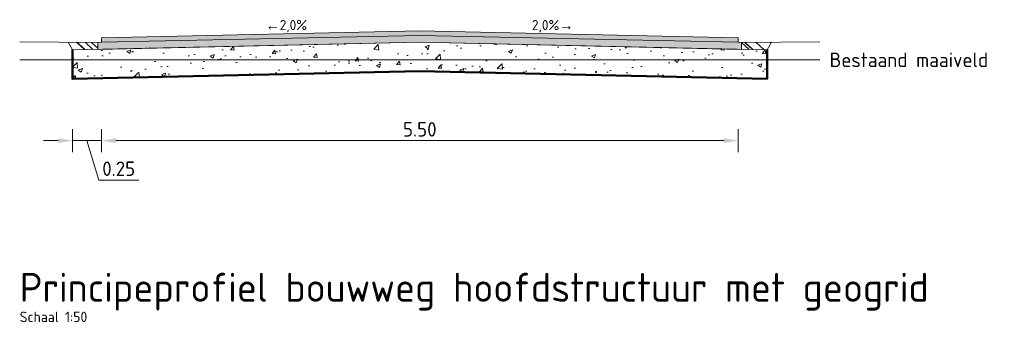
# Model space of a CAD drawing. Header units: metres. Extents: x 207669 to 209690, y 476021 to 477293.
# Tile 47 of 49: x 209350.72 to 209359.22, y 476320.37 to 476322.98. Entities that reach past the tile are written whole.
import ezdxf
from ezdxf.enums import TextEntityAlignment as Align

# ---------------------------------------------------------------- set-up
doc = ezdxf.new("R2010")
doc.units = ezdxf.units.M
doc.layers.get('defpoints').update_dxf_attribs({"color": 30, "linetype": 'CONTINUOUS'})
for name, color, linetype, lineweight in [('B-WE-GR-MAAIVELD-GD', 90, 'CONTINUOUS', 18), ('B-WE-GR-MAAIVELD-T25', 7, 'CONTINUOUS', 25), ('N-WE-VH-KANTVERHARDING-GD', 60, 'CONTINUOUS', 9), ('N-WE-VH-M', 7, 'CONTINUOUS', 18), ('N-WE-VH-T50', 4, 'CONTINUOUS', 50), ('N-WE-VH-VERHARDING_ASFALT_ZWART-AD', 251, 'CONTINUOUS', 18), ('N-WE-VH-VERHARDING_FUNDERING-AD', 252, 'CONTINUOUS', 18), ('X-XX-AL-T35', 7, 'CONTINUOUS', 35)]:
    doc.layers.add(name, color=color, linetype=linetype, lineweight=lineweight)
doc.layers.add('N-WE-VH-VERHARDING-TEELGROND-AD', color=7, linetype='CONTINUOUS', lineweight=9, true_color=0xa55e00)
doc.layers.add('N-WE-VH-VERHARDING_GEOTEXTIEL-GD', color=20, linetype='CONTINUOUS', lineweight=50, true_color=0xff3f00)
doc.styles.add('NLCS-ISO', font='NLCS-ISO.ttf')
doc.styles.add('NLCS-ISO-M50-T25', font='NLCS-ISO.ttf')
doc.dimstyles.new('NLCS-M50-T25-PIJL_X_L2_H1', dxfattribs={"dimscale": 0.05, "dimtxt": 2.5, "dimasz": 2.5, "dimexe": 2, "dimexo": 2, "dimgap": 0.7, "dimtad": 1, "dimzin": 0, "dimdsep": 46, "dimtxsty": 'NLCS-ISO-M50-T25', "dimcen": 0, "dimdle": 2, "dimclrd": 256, "dimclre": 256, "dimclrt": 256, "dimadec": 1, "dimazin": 0, "dimtfac": 1, "dimtofl": 0, "dimtmove": 1, "dimatfit": 0, "dimfxl": 2, "dimfxlon": 1, "dimtfillclr": 254, "dimtolj": 1, "dimtzin": 0, "dimlwd": 18, "dimlwe": 18, "dimarcsym": 0})
pattern_1 = [(137, (239881.27647, 450964.16581), (-0.29095401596, 0.0976684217), [1.905, -0.254, 0.635, -0.127]), (137, (239881.10963, 450964.23457), (-0.0223144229, -0.2101467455), [0.381, -0.04191, 0.762, -0.09525]), (137, (239881.15641, 450964.13017), (-0.541017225, 0.38816083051), [1.016, -0.1778, 0.508, -0.127])]

# ---------------------------------------------------------------- blocks, each defined once
blk = doc.blocks.new('*D57')
at = {"layer": 'defpoints', "color": 0, "transparency": 16777216}
for p in [(209351.426, 476322.828), (209356.926, 476322.828), (209356.926, 476321.9389)]:
    blk.add_point(p, dxfattribs=at)
at = {"layer": 'N-WE-VH-M', "linetype": 'Continuous', "lineweight": 18, "transparency": 16777216}
for p, q in [((209351.426, 476322.0389), (209351.426, 476321.8389)), ((209356.926, 476322.0389), (209356.926, 476321.8389)), ((209351.551, 476321.9389), (209356.801, 476321.9389))]:
    blk.add_line(p, q, dxfattribs=at)
at = {"layer": 'N-WE-VH-M', "transparency": 16777216}
for points in [[(209351.551, 476321.9597), (209351.551, 476321.9181), (209351.426, 476321.9389)], [(209356.801, 476321.9597), (209356.801, 476321.9181), (209356.926, 476321.9389)]]:
    blk.add_solid(points, dxfattribs=at)
at = {"layer": 'N-WE-VH-M', "transparency": 16777216, "insert": (209354.176, 476322.0364), "char_height": 0.125, "attachment_point": 5, "style": 'NLCS-ISO-M50-T25'}
blk.add_mtext('\\A1;5.50', dxfattribs=at)
blk = doc.blocks.new('*D58')
at = {"layer": 'defpoints', "color": 0, "transparency": 16777216}
for p in [(209351.426, 476322.828), (209351.176, 476322.7226), (209351.176, 476321.9389)]:
    blk.add_point(p, dxfattribs=at)
at = {"layer": 'N-WE-VH-M', "linetype": 'Continuous', "lineweight": 18, "transparency": 16777216}
for p, q in [((209351.176, 476322.0389), (209351.176, 476321.8389)), ((209351.426, 476322.0389), (209351.426, 476321.8389)), ((209351.051, 476321.9389), (209350.926, 476321.9389)), ((209351.426, 476321.9389), (209351.176, 476321.9389)), ((209351.301, 476321.9389), (209351.403, 476321.5989)), ((209351.551, 476321.9389), (209351.676, 476321.9389)), ((209351.403, 476321.5989), (209351.748, 476321.5989))]:
    blk.add_line(p, q, dxfattribs=at)
at = {"layer": 'N-WE-VH-M', "transparency": 16777216}
for points in [[(209351.051, 476321.9597), (209351.051, 476321.9181), (209351.176, 476321.9389)], [(209351.551, 476321.9597), (209351.551, 476321.9181), (209351.426, 476321.9389)]]:
    blk.add_solid(points, dxfattribs=at)
at = {"layer": 'N-WE-VH-M', "transparency": 16777216, "insert": (209351.5755, 476321.6964), "char_height": 0.125, "attachment_point": 5, "style": 'NLCS-ISO-M50-T25'}
blk.add_mtext('\\A1;0.25', dxfattribs=at)

msp = doc.modelspace()

# ---------------------------------------------------------------- hatches: boundary and pattern name
at = {"layer": 'N-WE-VH-VERHARDING-TEELGROND-AD'}
h = msp.add_hatch(dxfattribs=at)
h.set_pattern_fill('AR-RROOF', color=256, scale=0.005, angle=137)
h.set_pattern_definition(pattern_1)
h.paths.add_polyline_path([(209351.176, 476322.7226), (209351.176, 476322.7222), (209351.396, 476322.7274), (209351.396, 476322.7874), (209351.1399, 476322.789)])
h = msp.add_hatch(dxfattribs=at)
h.set_pattern_fill('AR-RROOF', color=256, scale=0.005, angle=137)
h.set_pattern_definition(pattern_1)
h.paths.add_polyline_path([(209357.176, 476322.7222), (209357.2125, 476322.7894), (209356.956, 476322.7874), (209356.956, 476322.727)])
at = {"layer": 'N-WE-VH-VERHARDING_ASFALT_ZWART-AD'}
h = msp.add_hatch(color=256, dxfattribs=at)
h.dxf.hatch_style = 1
h.paths.add_polyline_path([(209354.176, 476322.848), (209356.926, 476322.788), (209356.926, 476322.828), (209354.176, 476322.888), (209351.426, 476322.828), (209351.426, 476322.788)])
h = msp.add_hatch(color=256, dxfattribs=at)
h.dxf.hatch_style = 1
h.paths.add_polyline_path([(209354.176, 476322.848), (209351.396, 476322.7874), (209351.396, 476322.7274), (209354.176, 476322.788), (209356.956, 476322.727), (209356.956, 476322.7874)])
at = {"layer": 'N-WE-VH-VERHARDING_FUNDERING-AD'}
h = msp.add_hatch(dxfattribs=at)
h.set_pattern_fill('AVH-FUNDERING_GRANULAAT_MENG_01', color=256, scale=0.05, pattern_type=2)
h.set_pattern_definition([(50, (209351.17598, 476322.47218), (0.35863, -0.031376), [0.0375, -0.4125]), (355, (209351.17598, 476322.47218), (-0.069376, 0.376096), [0.03, -0.33]), (100.4514, (209351.20587, 476322.46956), (0.289255, 0.34472), [0.03187, -0.350571]), (46.184, (209351.176, 476322.5722), (0.53362, -0.08276), [0.05625, -0.61875]), (96.636, (209351.22045, 476322.5653), (0.46733, 0.48706), [0.047805, -0.525856]), (351.184, (209351.176, 476322.5722), (0.46733, 0.48706), [0.045, -0.495]), (21, (209351.22598, 476322.54718), (0.298454, -0.20131), [0.0375, -0.4125]), (326, (209351.22598, 476322.54718), (0.121658, 0.362575), [0.03, -0.33]), (71.4514, (209351.25085, 476322.5304), (0.420111, 0.161265), [0.03187, -0.350571]), (37.5, (209351.17598, 476322.47218), (0.00608, 0.166447), [0, -0.326, 0, -0.335, 0, -0.33125]), (7.5, (209351.17598, 476322.47218), (0.131535, 0.197206), [0, -0.191, 0, -0.3185, 0, -0.12625]), (327.5, (209351.06448, 476322.47218), (0.2669112, -0.0112774), [0, -0.125, 0, -0.39, 0, -0.5175]), (317.5, (209351.01448, 476322.47218), (0.291593, 0.0500525), [0, -0.1625, 0, -0.259, 0, -0.3675])])
h.paths.add_polyline_path([(209354.176, 476322.538), (209357.176, 476322.4722), (209357.176, 476322.7222), (209354.176, 476322.788), (209351.176, 476322.7226), (209351.176, 476322.4722)])

# ---------------------------------------------------------------- linework, layer by layer
at = {"layer": 'B-WE-GR-MAAIVELD-GD', "flags": 128}
msp.add_lwpolyline([(209357.6319, 476322.638), (209350.7201, 476322.638)], dxfattribs=at)
at = {"layer": 'N-WE-VH-KANTVERHARDING-GD'}
for points in [[(209351.396, 476322.7274), (209354.176, 476322.788), (209356.956, 476322.727), (209356.956, 476322.7874), (209356.926, 476322.788), (209356.926, 476322.828), (209354.176, 476322.888), (209351.426, 476322.828), (209351.426, 476322.788), (209351.396, 476322.7874)], [(209351.176, 476322.4722), (209354.176, 476322.538), (209357.176, 476322.4722), (209357.176, 476322.7222), (209354.176, 476322.788), (209351.176, 476322.7226), (209351.176, 476322.4722)]]:
    msp.add_lwpolyline(points, close=True, dxfattribs=at)
for points in [[(209350.7201, 476322.7918), (209351.396, 476322.7874)], [(209351.176, 476322.7226), (209351.1399, 476322.789)], [(209351.426, 476322.788), (209354.176, 476322.848), (209356.926, 476322.788)], [(209356.956, 476322.7874), (209357.6319, 476322.7927)], [(209357.176, 476322.7222), (209357.2125, 476322.7894)]]:
    msp.add_lwpolyline(points, dxfattribs=at)
at = {"layer": 'N-WE-VH-VERHARDING_GEOTEXTIEL-GD', "flags": 128}
msp.add_lwpolyline([(209357.176, 476322.7222), (209357.176, 476322.4722), (209354.176, 476322.538), (209351.176, 476322.4722), (209351.176, 476322.7226)], dxfattribs=at)

# ---------------------------------------------------------------- texts
at = {"layer": 'B-WE-GR-MAAIVELD-T25', "insert": (209357.7154, 476322.6988), "char_height": 0.125, "attachment_point": 1, "style": 'NLCS-ISO-M50-T25'}
msp.add_mtext_dynamic_manual_height_columns('Bestaand maaiveld', width=2.160401, gutter_width=0.625, heights=[0], dxfattribs=at)
at = {"layer": 'N-WE-VH-M', "style": 'NLCS-ISO'}
for s, p in [('←2,0%%%', (209353.023, 476322.867)), ('2,0%%%→', (209355.3238, 476322.8671))]:
    msp.add_text(s, height=0.0875, dxfattribs=at).set_placement(p, align=Align.BOTTOM_CENTER)
at = {"layer": 'N-WE-VH-T50', "style": 'NLCS-ISO'}
msp.add_text('Principeprofiel bouwweg hoofdstructuur met geogrid ', height=0.25, dxfattribs=at).set_placement((209350.7201, 476320.5469))
at = {"layer": 'X-XX-AL-T35', "insert": (209350.7201, 476320.4615), "char_height": 0.09, "attachment_point": 1, "style": 'NLCS-ISO'}
msp.add_mtext_dynamic_manual_height_columns('Schaal 1:50', width=1.86662, gutter_width=0.625, heights=[0], dxfattribs=at)

# ---------------------------------------------------------------- dimensions: what is measured, and where the dimension line sits
at = {"layer": 'N-WE-VH-M'}
for base, p2, picture, middle in [((209351.176, 476321.9389), (209351.176, 476322.7226), '*D58', (209351.438, 476321.6964)), ((209356.926, 476321.9389), (209356.926, 476322.828), '*D57', (209354.176, 476322.0364))]:
    dim = msp.add_linear_dim(base=base, p1=(209351.426, 476322.828), p2=p2, dimstyle='NLCS-M50-T25-PIJL_X_L2_H1', dxfattribs=at)
    dim.commit()
    dim.dimension.update_dxf_attribs({"geometry": picture, "text_midpoint": middle})

doc.saveas('drawing.dxf')
